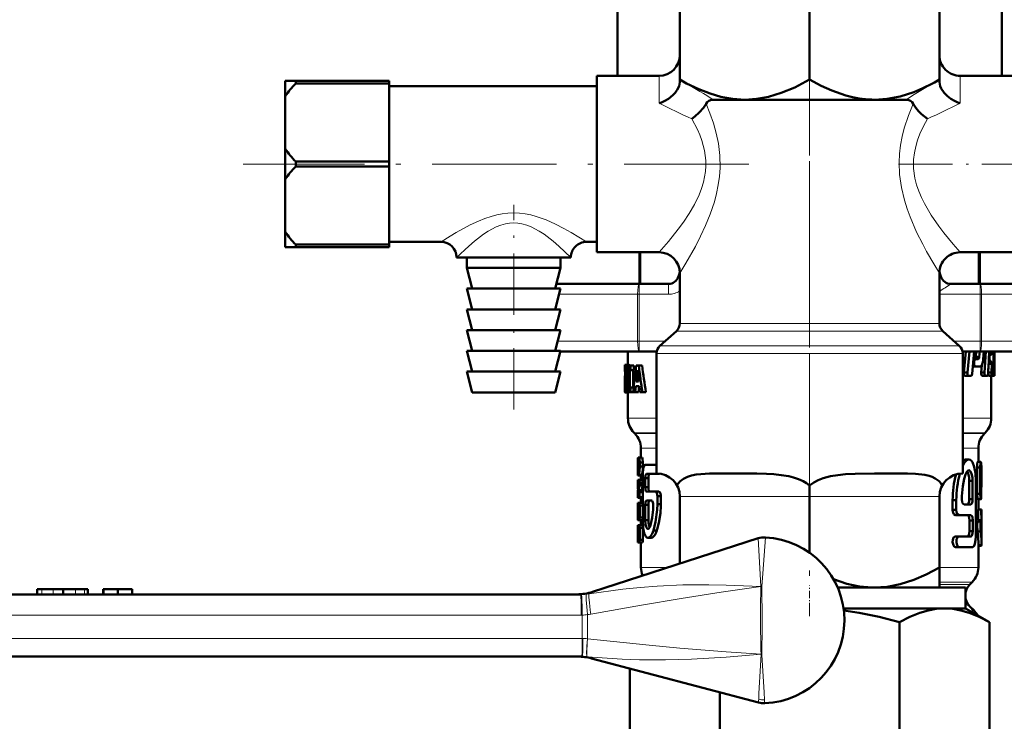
# Model space of a CAD drawing. Extents: x -1351 to 1763, y -1300 to 612.
# Tile 7 of 81: x -781 to -686, y -110 to -42. Entities that reach past the tile are written whole.
import ezdxf

# ---------------------------------------------------------------- set-up
doc = ezdxf.new("R2010")
doc.units = 0
doc.linetypes.add('DASHDOT', pattern=[18.5, 12, -3, 0.5, -3])

msp = doc.modelspace()

# ---------------------------------------------------------------- linework, layer by layer
at = {"color": 7, "linetype": 'DASHDOT', "lineweight": 18}
for p, q in [((-705.132, -86.205), (-705.132, 471.765)), ((-705.132, -43.141), (-705.132, -99.522)), ((-711.001, -55.973), (-759.69, -55.973))]:
    msp.add_line(p, q, dxfattribs=at)
at = {"color": 7, "lineweight": 50}
for p, q in [((-717.632, -39.707), (-717.632, -47.844)), ((-705.132, -39.707), (-705.132, -47.839)), ((-692.632, -39.707), (-692.632, -47.844)), ((-723.632, -47.473), (-723.632, -40.126)), ((-686.632, -47.473), (-686.632, -40.126)), ((-755.632, -47.973), (-755.632, -49.428)), ((-755.632, -47.973), (-754.632, -47.973)), ((-754.632, -47.973), (-754.632, -48.217)), ((-745.632, -47.973), (-754.632, -47.973)), ((-745.632, -48.217), (-754.632, -48.217)), ((-745.632, -47.973), (-745.632, -48.217)), ((-745.632, -55.729), (-745.632, -48.217)), ((-725.632, -47.473), (-725.632, -64.473)), ((-725.632, -47.473), (-719.632, -47.473)), ((-717.632, -47.844), (-717.632, -48.074)), ((-692.632, -47.844), (-692.632, -48.074)), ((-690.632, -47.473), (-684.632, -47.473)), ((-725.632, -48.473), (-745.632, -48.473)), ((-755.632, -54.518), (-755.632, -49.428)), ((-711.382, -49.773), (-714.392, -49.773)), ((-699.139, -49.773), (-711.382, -49.773)), ((-698.882, -49.773), (-699.139, -49.773)), ((-699.137, -49.77), (-698.882, -49.773)), ((-695.871, -49.773), (-698.882, -49.773)), ((-755.632, -54.518), (-755.632, -57.428)), ((-754.632, -55.729), (-754.632, -56.217)), ((-745.632, -55.729), (-754.632, -55.729)), ((-745.632, -55.729), (-745.632, -56.217)), ((-745.632, -56.217), (-754.632, -56.217)), ((-745.632, -63.729), (-745.632, -56.217)), ((-755.632, -62.518), (-755.632, -57.428)), ((-755.632, -62.518), (-755.632, -63.973)), ((-740.632, -63.473), (-745.632, -63.473)), ((-725.632, -63.473), (-726.632, -63.473)), ((-755.632, -63.973), (-754.632, -63.973)), ((-754.632, -63.729), (-754.632, -63.973)), ((-745.632, -63.729), (-754.632, -63.729)), ((-745.632, -63.973), (-754.632, -63.973)), ((-745.632, -63.729), (-745.632, -63.973)), ((-725.632, -64.473), (-719.632, -64.473)), ((-721.527, -67.523), (-721.527, -64.473)), ((-690.632, -64.473), (-684.632, -64.473)), ((-688.736, -67.523), (-688.736, -64.473)), ((-733.632, -64.973), (-739.132, -64.973)), ((-738.132, -64.973), (-738.132, -65.973)), ((-728.132, -64.973), (-733.632, -64.973)), ((-729.132, -64.973), (-729.132, -65.973)), ((-729.132, -65.973), (-738.132, -65.973)), ((-737.632, -67.973), (-738.132, -65.973)), ((-729.632, -67.973), (-729.132, -65.973)), ((-717.632, -71.324), (-717.632, -66.473)), ((-692.632, -71.324), (-692.632, -66.473)), ((-729.132, -67.973), (-738.132, -67.973)), ((-737.632, -69.973), (-738.132, -67.973)), ((-729.632, -69.973), (-729.132, -67.973)), ((-729.519, -67.523), (-721.565, -67.523)), ((-718.733, -67.523), (-721.565, -67.523)), ((-688.698, -67.523), (-691.53, -67.523)), ((-674.632, -67.523), (-688.698, -67.523)), ((-729.132, -69.973), (-738.132, -69.973)), ((-737.632, -71.973), (-738.132, -69.973)), ((-729.632, -71.973), (-729.132, -69.973)), ((-729.132, -71.973), (-738.132, -71.973)), ((-737.632, -73.973), (-738.132, -71.973)), ((-729.632, -73.973), (-729.132, -71.973)), ((-717.967, -72.072), (-719.546, -73.475)), ((-692.296, -72.072), (-690.717, -73.475)), ((-729.132, -73.973), (-738.132, -73.973)), ((-737.632, -75.973), (-738.132, -73.973)), ((-729.632, -75.973), (-729.132, -73.973)), ((-729.144, -74.023), (-721.565, -74.023)), ((-722.632, -74.023), (-722.632, -75.321)), ((-719.862, -74.023), (-721.565, -74.023)), ((-719.882, -85.773), (-719.882, -74.222)), ((-688.698, -74.023), (-690.402, -74.023)), ((-690.382, -85.773), (-690.382, -74.222)), ((-690.095, -74.023), (-690.275, -76.052)), ((-689.747, -74.023), (-689.923, -76.052)), ((-689.466, -76.174), (-689.284, -74.023)), ((-689.347, -74.775), (-689.176, -74.775)), ((-689.161, -74.708), (-689.229, -74.775)), ((-689.176, -74.775), (-688.9, -74.775)), ((-689.161, -74.708), (-688.833, -74.708)), ((-689.08, -74.023), (-689.122, -74.543)), ((-689.122, -74.543), (-688.795, -74.543)), ((-688.833, -74.708), (-688.9, -74.775)), ((-688.754, -74.023), (-688.795, -74.543)), ((-674.632, -74.023), (-688.698, -74.023)), ((-688.405, -74.773), (-688.352, -74.023)), ((-688.147, -74.023), (-688.281, -76.052)), ((-687.865, -74.667), (-687.809, -74.667)), ((-687.857, -74.527), (-687.802, -74.527)), ((-687.846, -74.314), (-687.744, -74.314)), ((-687.842, -74.247), (-687.565, -74.247)), ((-687.834, -74.082), (-687.548, -74.082)), ((-687.802, -74.527), (-687.809, -74.667)), ((-687.744, -74.314), (-687.596, -74.314)), ((-687.546, -74.023), (-687.548, -74.082)), ((-687.421, -74.884), (-687.429, -74.724)), ((-687.427, -74.603), (-687.411, -74.428)), ((-687.399, -74.137), (-687.396, -74.023)), ((-687.332, -74.023), (-687.332, -76.262)), ((-722.927, -75.346), (-722.931, -75.42)), ((-722.931, -75.42), (-722.931, -75.958)), ((-722.931, -75.42), (-722.884, -75.42)), ((-722.927, -75.346), (-722.864, -75.346)), ((-722.916, -75.321), (-722.836, -75.321)), ((-722.863, -75.852), (-722.87, -75.933)), ((-722.863, -75.852), (-722.789, -75.852)), ((-722.851, -75.799), (-722.812, -75.799)), ((-722.837, -75.321), (-722.535, -75.321)), ((-722.78, -75.88), (-722.8, -75.823)), ((-722.798, -75.346), (-722.496, -75.346)), ((-722.762, -75.42), (-722.762, -75.958)), ((-722.762, -75.42), (-722.602, -75.42)), ((-722.602, -75.369), (-722.389, -75.369)), ((-722.602, -75.815), (-722.602, -75.369)), ((-722.602, -75.815), (-722.561, -75.815)), ((-722.561, -77.5), (-722.561, -75.815)), ((-722.496, -75.346), (-722.481, -75.369)), ((-722.439, -75.815), (-722.439, -77.5)), ((-722.439, -75.815), (-722.389, -75.815)), ((-722.389, -75.369), (-722.079, -75.369)), ((-722.389, -75.369), (-722.389, -75.815)), ((-722.389, -75.815), (-722.079, -75.815)), ((-722.13, -75.815), (-722.13, -77.5)), ((-722.079, -75.369), (-722.079, -75.815)), ((-721.834, -75.369), (-721.593, -75.369)), ((-721.724, -75.829), (-721.719, -75.829)), ((-721.268, -75.369), (-721.593, -75.369)), ((-689.406, -75.464), (-689.187, -75.464)), ((-689.377, -75.13), (-689.286, -75.13)), ((-689.365, -74.99), (-689.274, -74.99)), ((-689.274, -74.99), (-689.286, -75.13)), ((-689.187, -75.464), (-688.697, -75.464)), ((-688.549, -75.345), (-688.598, -76.052)), ((-687.895, -75.233), (-687.928, -76.052)), ((-687.895, -75.216), (-687.895, -75.233)), ((-687.895, -75.233), (-687.591, -75.233)), ((-687.887, -75.07), (-687.596, -75.07)), ((-687.883, -75.003), (-687.751, -75.003)), ((-687.751, -75.003), (-687.624, -75.003)), ((-687.624, -75.003), (-687.596, -75.07)), ((-687.591, -75.233), (-687.624, -76.052)), ((-687.446, -76.174), (-687.421, -75.175)), ((-729.132, -75.973), (-738.132, -75.973)), ((-737.632, -77.973), (-738.132, -75.973)), ((-729.632, -77.973), (-729.132, -75.973)), ((-722.931, -76.738), (-722.932, -76.948)), ((-722.931, -75.958), (-722.91, -75.958)), ((-722.927, -76.573), (-722.931, -76.738)), ((-722.931, -76.738), (-722.888, -76.738)), ((-722.92, -76.435), (-722.928, -76.573)), ((-722.927, -76.573), (-722.902, -76.573)), ((-722.911, -76.344), (-722.92, -76.435)), ((-722.92, -76.435), (-722.907, -76.435)), ((-722.909, -76.32), (-722.911, -76.344)), ((-722.87, -75.933), (-722.873, -76.04)), ((-722.873, -76.04), (-722.87, -76.157)), ((-722.873, -76.04), (-722.572, -76.04)), ((-722.87, -75.933), (-722.767, -75.933)), ((-722.87, -76.157), (-722.862, -76.254)), ((-722.87, -76.157), (-722.569, -76.157)), ((-722.862, -76.254), (-722.848, -76.344)), ((-722.862, -76.254), (-722.561, -76.254)), ((-722.848, -76.344), (-722.828, -76.435)), ((-722.848, -76.344), (-722.561, -76.344)), ((-722.828, -76.435), (-722.797, -76.573)), ((-722.828, -76.435), (-722.561, -76.435)), ((-722.797, -76.573), (-722.561, -76.573)), ((-722.762, -75.958), (-722.78, -75.88)), ((-722.771, -76.738), (-722.561, -76.738)), ((-722.762, -75.958), (-722.561, -75.958)), ((-722.57, -75.958), (-722.572, -76.04)), ((-722.572, -76.04), (-722.569, -76.157)), ((-722.569, -76.157), (-722.561, -76.254)), ((-721.836, -76.929), (-721.74, -76.054)), ((-721.74, -76.054), (-721.705, -76.054)), ((-721.704, -76.061), (-721.605, -76.929)), ((-690.275, -76.052), (-689.923, -76.052)), ((-690.171, -76.387), (-689.821, -76.387)), ((-689.821, -76.387), (-689.567, -76.387)), ((-688.598, -76.052), (-688.281, -76.052)), ((-688.518, -76.387), (-688.202, -76.387)), ((-688.202, -76.387), (-688.017, -76.387)), ((-687.928, -76.052), (-687.623, -76.052)), ((-687.881, -76.387), (-687.577, -76.387)), ((-687.632, -76.387), (-687.632, -80.445)), ((-687.577, -76.387), (-687.478, -76.387)), ((-687.478, -76.387), (-687.355, -76.387)), ((-687.442, -76.052), (-687.371, -76.052)), ((-687.355, -76.387), (-687.333, -76.387)), ((-687.333, -76.387), (-687.332, -76.262)), ((-722.932, -76.948), (-722.932, -77.223)), ((-722.932, -76.948), (-722.852, -76.948)), ((-722.932, -77.223), (-722.931, -77.586)), ((-722.932, -77.223), (-722.822, -77.223)), ((-722.931, -77.586), (-722.929, -77.824)), ((-722.931, -77.586), (-722.91, -77.586)), ((-722.91, -77.85), (-722.91, -77.274)), ((-722.91, -77.274), (-722.822, -77.274)), ((-722.891, -77.47), (-722.835, -77.47)), ((-722.855, -76.933), (-722.874, -76.837)), ((-722.838, -77.03), (-722.855, -76.933)), ((-722.826, -77.14), (-722.839, -77.03)), ((-722.833, -77.461), (-722.824, -77.379)), ((-722.825, -77.379), (-722.822, -77.275)), ((-722.758, -77.586), (-722.602, -77.586)), ((-722.753, -76.948), (-722.561, -76.948)), ((-722.747, -77.223), (-722.561, -77.223)), ((-722.602, -77.5), (-722.561, -77.5)), ((-722.602, -77.947), (-722.602, -77.5)), ((-722.439, -77.5), (-722.389, -77.5)), ((-722.389, -77.5), (-722.079, -77.5)), ((-722.389, -77.5), (-722.389, -77.947)), ((-722.079, -77.5), (-722.079, -77.511)), ((-721.877, -77.375), (-721.935, -77.947)), ((-721.877, -77.375), (-721.555, -77.375)), ((-721.836, -76.929), (-721.605, -76.929)), ((-721.557, -77.375), (-721.617, -77.947)), ((-721.487, -77.947), (-721.555, -77.375)), ((-729.632, -77.973), (-737.632, -77.973)), ((-722.929, -77.824), (-722.911, -77.824)), ((-722.921, -77.955), (-722.904, -77.994)), ((-722.921, -77.955), (-722.893, -77.955)), ((-722.904, -77.994), (-722.632, -77.994)), ((-722.861, -77.994), (-722.56, -77.994)), ((-722.824, -77.955), (-722.522, -77.955)), ((-722.786, -77.824), (-722.602, -77.824)), ((-722.632, -77.994), (-722.632, -80.445)), ((-722.602, -77.947), (-722.389, -77.947)), ((-722.517, -77.947), (-722.52, -77.955)), ((-722.389, -77.947), (-722.125, -77.947)), ((-722.125, -77.947), (-721.935, -77.947)), ((-721.617, -77.947), (-721.935, -77.947)), ((-721.487, -77.947), (-721.237, -77.947)), ((-720.905, -77.947), (-721.237, -77.947)), ((-721.967, -81.937), (-722.046, -81.859)), ((-688.296, -81.937), (-688.217, -81.859)), ((-721.382, -83.352), (-721.382, -84.237)), ((-688.882, -83.352), (-688.882, -84.658)), ((-721.674, -84.298), (-721.68, -84.543)), ((-721.659, -84.237), (-721.561, -84.237)), ((-721.561, -84.237), (-721.259, -84.237)), ((-721.68, -84.543), (-721.68, -85.474)), ((-721.677, -85.119), (-721.677, -84.727)), ((-721.658, -85.021), (-721.562, -85.021)), ((-721.644, -84.727), (-721.588, -84.727)), ((-721.5, -84.727), (-721.5, -85.119)), ((-721.5, -84.727), (-721.197, -84.727)), ((-721.5, -85.119), (-721.197, -85.119)), ((-721.197, -84.727), (-721.197, -85.119)), ((-720.978, -84.961), (-719.992, -84.961)), ((-719.992, -84.961), (-719.882, -84.961)), ((-719.992, -84.961), (-719.882, -85.037)), ((-690.112, -84.449), (-689.788, -84.449)), ((-688.995, -85.203), (-688.995, -87.733)), ((-688.995, -85.203), (-688.693, -85.203)), ((-688.942, -84.658), (-688.641, -84.658)), ((-688.693, -85.203), (-688.693, -87.733)), ((-721.665, -85.963), (-721.382, -85.963)), ((-721.641, -85.903), (-721.592, -85.903)), ((-721.627, -85.413), (-721.61, -85.413)), ((-721.592, -85.903), (-721.291, -85.903)), ((-721.382, -85.903), (-721.382, -86.392)), ((-721.205, -90.262), (-721.205, -85.816)), ((-720.978, -86.244), (-720.978, -87.099)), ((-720.978, -86.244), (-720.664, -86.244)), ((-720.847, -85.816), (-719.992, -85.816)), ((-720.664, -86.244), (-720.664, -87.099)), ((-719.992, -85.816), (-719.657, -85.816)), ((-719.872, -85.773), (-719.882, -85.773)), ((-712.031, -85.773), (-712.972, -85.773)), ((-698.06, -85.773), (-698.232, -85.773)), ((-697.291, -85.773), (-698.06, -85.773)), ((-690.382, -85.773), (-690.392, -85.773)), ((-688.605, -87.733), (-688.605, -86.112)), ((-688.582, -85.404), (-688.582, -86.633)), ((-721.68, -86.698), (-721.68, -86.809)), ((-721.68, -86.809), (-721.677, -87.015)), ((-721.677, -87.015), (-721.625, -87.015)), ((-721.669, -86.392), (-721.532, -86.392)), ((-721.669, -86.882), (-721.632, -86.882)), ((-721.629, -87.063), (-721.633, -86.882)), ((-721.532, -86.392), (-721.229, -86.392)), ((-721.515, -86.954), (-721.212, -86.954)), ((-721.5, -86.637), (-721.5, -86.748)), ((-721.5, -86.637), (-721.197, -86.637)), ((-721.5, -86.748), (-721.197, -86.748)), ((-721.229, -86.392), (-721.206, -86.471)), ((-721.206, -86.914), (-721.212, -86.954)), ((-720.978, -87.099), (-720.664, -87.099)), ((-705.132, -86.94), (-705.132, -88.013)), ((-689.757, -86.501), (-689.44, -86.501)), ((-689.757, -88.246), (-689.757, -86.501)), ((-689.44, -88.246), (-689.44, -86.501)), ((-689.132, -91.837), (-689.132, -86.501)), ((-721.677, -87.813), (-721.677, -87.808)), ((-721.669, -88.058), (-721.677, -87.813)), ((-721.674, -88.119), (-721.374, -88.119)), ((-721.669, -88.058), (-721.532, -88.058)), ((-721.593, -87.387), (-721.292, -87.387)), ((-721.588, -87.568), (-721.532, -87.568)), ((-721.532, -87.568), (-721.229, -87.568)), ((-721.532, -88.058), (-721.229, -88.058)), ((-721.382, -88.058), (-721.382, -88.609)), ((-721.229, -87.568), (-721.206, -87.647)), ((-721.206, -87.979), (-721.229, -88.058)), ((-720.847, -87.526), (-719.992, -87.526)), ((-719.992, -87.526), (-719.657, -87.526)), ((-719.797, -87.954), (-719.797, -88.723)), ((-719.797, -87.954), (-719.457, -87.954)), ((-719.461, -87.87), (-719.457, -87.954)), ((-719.457, -87.954), (-719.457, -88.723)), ((-717.632, -94.463), (-717.632, -88.013)), ((-705.132, -93.413), (-705.132, -88.013)), ((-692.632, -94.839), (-692.632, -88.013)), ((-688.995, -87.733), (-688.693, -87.733)), ((-721.677, -88.854), (-721.669, -88.609)), ((-721.677, -90.029), (-721.677, -88.854)), ((-721.669, -88.609), (-721.638, -88.609)), ((-721.653, -89.099), (-721.65, -89.099)), ((-721.638, -88.609), (-721.337, -88.609)), ((-721.382, -88.609), (-721.608, -88.609)), ((-721.597, -89.099), (-721.597, -89.686)), ((-721.597, -89.099), (-721.562, -89.099)), ((-721.561, -89.686), (-721.561, -88.854)), ((-721.229, -88.609), (-721.532, -88.609)), ((-721.5, -88.854), (-721.5, -90.029)), ((-721.5, -88.854), (-721.197, -88.854)), ((-720.969, -90.262), (-720.969, -88.809)), ((-720.969, -88.809), (-720.655, -88.809)), ((-720.84, -88.381), (-720.358, -88.381)), ((-720.655, -90.262), (-720.655, -88.809)), ((-719.797, -88.723), (-719.457, -88.723)), ((-719.457, -88.723), (-719.459, -88.896)), ((-691.359, -88.348), (-691.359, -89.272)), ((-691.359, -88.348), (-691.006, -88.348)), ((-691.006, -88.348), (-691.006, -89.272)), ((-690.251, -88.759), (-689.61, -88.759)), ((-689.757, -88.246), (-689.44, -88.246)), ((-688.942, -88.265), (-688.64, -88.265)), ((-688.882, -88.265), (-688.882, -89.248)), ((-721.677, -89.252), (-721.677, -89.264)), ((-721.659, -89.196), (-721.659, -90.029)), ((-721.659, -89.196), (-721.64, -89.196)), ((-721.659, -90.029), (-721.638, -90.029)), ((-721.638, -90.029), (-721.638, -89.294)), ((-721.597, -89.686), (-721.587, -89.784)), ((-721.597, -89.686), (-721.561, -89.686)), ((-721.588, -89.784), (-721.572, -89.784)), ((-721.572, -89.784), (-721.561, -89.686)), ((-721.5, -90.029), (-721.197, -90.029)), ((-691.359, -89.272), (-691.006, -89.272)), ((-691.089, -89.785), (-690.743, -89.785)), ((-690.743, -89.785), (-689.601, -89.785)), ((-688.884, -89.248), (-688.584, -89.248)), ((-688.584, -89.248), (-688.582, -89.248)), ((-688.582, -89.248), (-688.582, -90.275)), ((-721.674, -90.764), (-721.68, -91.009)), ((-721.68, -91.009), (-721.68, -92.185)), ((-721.677, -91.009), (-721.669, -90.764)), ((-721.677, -92.185), (-721.677, -91.009)), ((-721.369, -90.274), (-721.67, -90.274)), ((-721.669, -90.764), (-721.532, -90.764)), ((-721.649, -90.274), (-721.619, -90.274)), ((-721.619, -90.274), (-721.532, -90.274)), ((-721.532, -90.274), (-721.229, -90.274)), ((-721.532, -90.764), (-721.229, -90.764)), ((-721.5, -91.009), (-721.5, -92.185)), ((-721.5, -91.009), (-721.197, -91.009)), ((-721.382, -90.274), (-721.382, -90.764)), ((-721.206, -90.195), (-721.229, -90.274)), ((-721.197, -91.009), (-721.197, -92.185)), ((-720.969, -90.262), (-720.655, -90.262)), ((-689.745, -90.298), (-689.745, -91.324)), ((-689.745, -90.298), (-689.429, -90.298)), ((-689.429, -90.298), (-689.429, -91.324)), ((-688.941, -90.409), (-688.64, -90.409)), ((-688.884, -90.275), (-688.584, -90.275)), ((-688.882, -90.275), (-688.882, -90.409)), ((-688.62, -90.481), (-688.585, -90.481)), ((-688.582, -90.275), (-688.585, -90.481)), ((-688.585, -90.481), (-688.585, -90.953)), ((-688.582, -90.275), (-688.584, -90.275)), ((-721.659, -91.695), (-721.659, -91.499)), ((-721.659, -91.499), (-721.561, -91.499)), ((-721.659, -91.695), (-721.561, -91.695)), ((-721.644, -91.254), (-721.588, -91.254)), ((-721.644, -91.94), (-721.588, -91.94)), ((-721.561, -91.499), (-721.561, -91.695)), ((-720.385, -91.972), (-720.704, -91.972)), ((-720.178, -91.288), (-719.847, -91.288)), ((-719.804, -91.148), (-719.847, -91.288)), ((-691.089, -91.837), (-690.743, -91.837)), ((-690.743, -91.837), (-689.601, -91.837)), ((-689.745, -91.324), (-689.429, -91.324)), ((-688.964, -91.371), (-688.663, -91.371)), ((-688.582, -91.145), (-688.582, -92.337)), ((-710.104, -92.027), (-726.031, -97.18)), ((-721.68, -92.185), (-721.674, -92.429)), ((-721.669, -92.429), (-721.677, -92.185)), ((-721.669, -92.429), (-721.532, -92.429)), ((-721.532, -92.429), (-721.229, -92.429)), ((-721.5, -92.185), (-721.197, -92.185)), ((-721.382, -92.429), (-721.382, -94.823)), ((-691.089, -92.863), (-690.743, -92.863)), ((-690.743, -92.863), (-689.429, -92.863)), ((-688.882, -92.337), (-688.882, -94.823)), ((-688.882, -92.683), (-688.592, -92.683)), ((-688.882, -92.753), (-688.603, -92.753)), ((-692.632, -94.839), (-692.632, -96.773)), ((-689.692, -96.463), (-689.467, -96.238)), ((-782.533, -97.423), (-727.193, -97.423)), ((-779.533, -96.923), (-779.069, -96.923)), ((-779.533, -96.923), (-779.533, -97.423)), ((-779.069, -96.923), (-778.004, -96.923)), ((-778.004, -96.923), (-777.033, -96.923)), ((-777.033, -96.923), (-776.544, -96.923)), ((-777.033, -96.923), (-777.033, -97.423)), ((-776.544, -96.923), (-775.831, -96.923)), ((-775.831, -96.923), (-774.974, -96.923)), ((-774.974, -96.923), (-774.65, -96.923)), ((-774.65, -96.923), (-774.65, -97.423)), ((-774.65, -96.923), (-774.65, -97.423)), ((-773.173, -96.923), (-773.146, -96.923)), ((-773.173, -96.923), (-773.173, -97.423)), ((-773.146, -96.923), (-771.767, -96.923)), ((-773.146, -96.923), (-773.146, -97.423)), ((-771.767, -96.923), (-770.388, -96.923)), ((-771.767, -96.923), (-771.767, -97.423)), ((-770.388, -96.923), (-770.388, -97.423)), ((-690.132, -96.773), (-702.428, -96.773)), ((-699.139, -96.773), (-702.428, -96.773)), ((-698.882, -96.773), (-699.139, -96.773)), ((-699.137, -96.77), (-698.882, -96.773)), ((-690.132, -96.773), (-690.132, -98.773)), ((-689.692, -98.584), (-689.322, -98.955)), ((-692.141, -98.773), (-701.865, -98.773)), ((-690.132, -98.773), (-692.141, -98.773)), ((-690.132, -98.773), (-687.811, -100.113)), ((-696.471, -100.113), (-696.471, -111.533)), ((-687.811, -111.533), (-687.811, -100.113)), ((-727.079, -103.423), (-782.533, -103.423)), ((-727.008, -103.423), (-727.079, -103.423)), ((-710.052, -107.852), (-726.153, -103.59)), ((-722.452, -104.569), (-722.452, -111.533)), ((-713.792, -106.862), (-713.792, -111.533))]:
    msp.add_line(p, q, dxfattribs=at)
at = {"color": 7, "lineweight": 18}
for p, q in [((-719.632, -47.473), (-719.632, -50.11)), ((-690.632, -50.11), (-690.632, -47.473)), ((-721.375, -64.473), (-721.375, -67.523)), ((-688.888, -67.523), (-688.888, -64.473)), ((-717.779, -66.821), (-717.632, -66.867)), ((-692.485, -66.821), (-692.632, -67.248)), ((-721.565, -67.523), (-721.565, -68.523)), ((-718.733, -67.523), (-718.733, -68.523)), ((-688.698, -67.523), (-688.698, -68.523)), ((-729.269, -68.523), (-721.697, -68.523)), ((-721.697, -68.523), (-721.565, -68.523)), ((-721.697, -68.523), (-721.697, -73.023)), ((-718.733, -68.523), (-721.565, -68.523)), ((-721.565, -68.523), (-721.565, -73.023)), ((-688.698, -68.523), (-692.632, -68.523)), ((-688.698, -68.523), (-688.566, -68.523)), ((-688.698, -68.523), (-688.698, -73.023)), ((-674.499, -68.523), (-688.566, -68.523)), ((-688.566, -68.523), (-688.566, -73.023)), ((-698.978, -72.072), (-717.967, -72.072)), ((-699.139, -71.324), (-717.632, -71.324)), ((-692.632, -71.324), (-699.139, -71.324)), ((-692.296, -72.072), (-698.978, -72.072)), ((-729.394, -73.023), (-721.697, -73.023)), ((-721.697, -73.023), (-721.565, -73.023)), ((-721.565, -74.023), (-721.565, -73.023)), ((-719.038, -73.023), (-721.565, -73.023)), ((-719.546, -73.475), (-698.221, -73.475)), ((-690.717, -73.475), (-698.221, -73.475)), ((-688.698, -73.023), (-691.225, -73.023)), ((-688.698, -73.023), (-688.566, -73.023)), ((-688.698, -74.023), (-688.698, -73.023)), ((-674.499, -73.023), (-688.566, -73.023)), ((-719.882, -74.222), (-698.06, -74.222)), ((-690.382, -74.222), (-698.06, -74.222)), ((-722.632, -80.445), (-719.882, -80.445)), ((-690.382, -80.445), (-687.632, -80.445)), ((-722.046, -81.859), (-719.882, -81.859)), ((-721.967, -81.937), (-719.882, -81.937)), ((-690.382, -81.859), (-688.217, -81.859)), ((-690.382, -81.937), (-688.296, -81.937)), ((-721.382, -83.352), (-719.881, -83.352)), ((-690.382, -83.352), (-688.882, -83.352)), ((-717.632, -88.013), (-705.132, -88.013)), ((-705.132, -88.013), (-692.632, -88.013)), ((-709.834, -96.666), (-710.104, -92.027)), ((-718.746, -94.823), (-721.382, -94.823)), ((-692.632, -94.823), (-688.882, -94.823)), ((-709.834, -96.666), (-709.834, -96.675)), ((-709.834, -96.666), (-709.736, -96.671)), ((-709.736, -96.672), (-709.834, -96.675)), ((-709.736, -96.671), (-709.721, -96.672)), ((-709.721, -96.672), (-709.736, -96.672)), ((-709.721, -96.672), (-709.69, -99.923)), ((-689.467, -96.238), (-692.632, -96.238)), ((-692.632, -96.463), (-689.692, -96.463)), ((-779.069, -96.923), (-779.069, -97.423)), ((-778.004, -96.923), (-778.004, -97.423)), ((-775.831, -96.923), (-775.831, -97.423)), ((-774.974, -96.923), (-774.974, -97.423)), ((-774.65, -96.923), (-774.65, -97.423)), ((-727.193, -97.423), (-727.121, -97.423)), ((-689.73, -98.584), (-689.692, -98.584)), ((-727.132, -99.423), (-782.472, -99.423)), ((-727.032, -99.422), (-727.132, -99.422)), ((-709.69, -99.923), (-709.692, -100.539)), ((-709.692, -100.539), (-709.751, -103.175)), ((-782.479, -101.673), (-727.026, -101.673)), ((-727.026, -101.673), (-726.973, -101.674)), ((-726.539, -101.703), (-726.521, -101.705)), ((-709.808, -103.177), (-709.808, -103.181)), ((-709.808, -103.177), (-709.751, -103.178)), ((-709.751, -103.178), (-709.808, -103.181)), ((-709.75, -103.175), (-709.75, -103.178)), ((-726.571, -103.441), (-726.557, -103.443)), ((-726.557, -103.443), (-726.571, -103.441)), ((-710.036, -107.533), (-710.036, -107.53))]:
    msp.add_line(p, q, dxfattribs=at)
at = {"color": 7, "linetype": 'DASHDOT', "lineweight": 18, "ltscale": 0.435004}
msp.add_line((-696.582, -55.973), (-679.182, -55.973), dxfattribs=at)
at = {"color": 7, "linetype": 'DASHDOT', "lineweight": 18, "ltscale": 0.493178}
msp.add_line((-733.632, -79.617), (-733.632, -59.89), dxfattribs=at)
at = {"color": 7, "linetype": 'DASHDOT', "lineweight": 18, "ltscale": 0.06}
msp.add_line((-705.132, -98.973), (-705.132, -96.573), dxfattribs=at)
at = {"color": 7, "lineweight": 50}
for points in [[(-717.632, -48.074), (-717.701, -48.464), (-717.875, -48.823), (-718.079, -49.102), (-718.299, -49.332), (-718.738, -49.679), (-719.071, -49.875), (-719.411, -50.03), (-719.632, -50.11)], [(-716.981, -48.2), (-715.81, -48.768), (-714.716, -49.194), (-713.679, -49.495), (-712.518, -49.704), (-711.382, -49.773)], [(-711.382, -49.773), (-710.245, -49.704), (-709.084, -49.495), (-707.861, -49.129), (-706.557, -48.588), (-705.132, -47.839)], [(-699.137, -49.77), (-699.752, -49.733), (-700.373, -49.655), (-701.005, -49.535), (-701.652, -49.37), (-703.002, -48.898), (-704.029, -48.432), (-705.132, -47.839)], [(-698.882, -49.773), (-697.664, -49.694), (-696.416, -49.453), (-695.105, -49.034), (-694.22, -48.663), (-693.282, -48.2)], [(-692.632, -48.074), (-692.562, -48.464), (-692.455, -48.708), (-692.179, -49.108), (-691.856, -49.429), (-691.521, -49.681), (-691.186, -49.878), (-690.846, -50.033), (-690.632, -50.11)], [(-716.483, -51.625), (-716.191, -51.407), (-715.759, -51.015), (-715.352, -50.545), (-715.101, -50.164)], [(-714.392, -49.773), (-714.594, -49.792), (-714.84, -49.886), (-714.999, -50.019), (-715.101, -50.164)], [(-695.871, -49.773), (-695.669, -49.792), (-695.423, -49.886), (-695.265, -50.019), (-695.162, -50.164)], [(-693.78, -51.625), (-694.36, -51.156), (-694.642, -50.869), (-694.911, -50.545), (-695.162, -50.164)], [(-689.176, -74.775), (-689.241, -74.841), (-689.274, -74.99)], [(-687.809, -74.667), (-687.79, -74.935), (-687.773, -74.982), (-687.751, -75.003)], [(-687.744, -74.314), (-687.781, -74.373), (-687.802, -74.527)], [(-687.565, -74.247), (-687.577, -74.289), (-687.584, -74.304), (-687.597, -74.314)], [(-722.872, -75.366), (-722.856, -75.334), (-722.836, -75.321)], [(-689.286, -75.13), (-689.278, -75.307), (-689.257, -75.387), (-689.229, -75.439), (-689.187, -75.464)], [(-690.275, -76.052), (-690.268, -76.225), (-690.232, -76.338), (-690.211, -76.367), (-690.171, -76.387)], [(-689.923, -76.052), (-689.916, -76.226), (-689.881, -76.338), (-689.86, -76.367), (-689.821, -76.387)], [(-689.567, -76.387), (-689.499, -76.319), (-689.466, -76.174)], [(-688.598, -76.052), (-688.596, -76.194), (-688.559, -76.348), (-688.544, -76.372), (-688.518, -76.387)], [(-688.281, -76.052), (-688.279, -76.194), (-688.243, -76.347), (-688.228, -76.371), (-688.202, -76.387)], [(-688.017, -76.387), (-687.972, -76.327), (-687.948, -76.174)], [(-687.928, -76.052), (-687.911, -76.327), (-687.881, -76.387)], [(-687.623, -76.052), (-687.624, -76.15), (-687.6, -76.35), (-687.588, -76.379), (-687.577, -76.387)], [(-687.478, -76.387), (-687.447, -76.213), (-687.445, -76.174)], [(-687.371, -76.052), (-687.363, -76.352), (-687.359, -76.377), (-687.355, -76.387)], [(-722.891, -77.47), (-722.879, -77.516), (-722.863, -77.536)], [(-721.677, -84.727), (-721.671, -84.328), (-721.658, -84.237)], [(-721.561, -84.237), (-721.523, -84.356), (-721.5, -84.727)], [(-721.259, -84.237), (-721.221, -84.348), (-721.197, -84.727)], [(-721.641, -85.903), (-721.654, -85.875), (-721.669, -85.702), (-721.677, -85.119)], [(-721.658, -85.021), (-721.652, -84.76), (-721.647, -84.732), (-721.645, -84.728), (-721.644, -84.727)], [(-721.627, -85.413), (-721.63, -85.411), (-721.634, -85.403), (-721.646, -85.338), (-721.658, -85.021)], [(-721.562, -85.021), (-721.59, -85.36), (-721.61, -85.413)], [(-721.5, -85.119), (-721.519, -85.573), (-721.568, -85.866), (-721.592, -85.903)], [(-721.588, -84.727), (-721.583, -84.732), (-721.576, -84.755), (-721.566, -84.841), (-721.562, -85.021)], [(-721.197, -85.119), (-721.208, -85.468), (-721.253, -85.82), (-721.268, -85.873), (-721.291, -85.903)], [(-721.205, -85.816), (-721.165, -85.311), (-721.08, -85.042), (-721.041, -84.99), (-720.978, -84.961)], [(-689.788, -84.449), (-689.914, -84.475), (-690.088, -84.586), (-690.211, -84.72), (-690.382, -85.015)], [(-689.132, -86.501), (-689.169, -85.742), (-689.273, -85.143), (-689.451, -84.686), (-689.547, -84.562), (-689.662, -84.478), (-689.788, -84.449)], [(-688.942, -84.658), (-688.943, -84.658), (-688.947, -84.662), (-688.951, -84.668), (-688.958, -84.689), (-688.984, -84.891), (-688.995, -85.203)], [(-688.641, -84.658), (-688.643, -84.659), (-688.645, -84.66), (-688.648, -84.666), (-688.654, -84.679), (-688.664, -84.725), (-688.693, -85.203)], [(-688.62, -84.729), (-688.629, -84.679), (-688.634, -84.664), (-688.637, -84.66), (-688.638, -84.659), (-688.641, -84.658)], [(-721.68, -85.474), (-721.675, -85.874), (-721.665, -85.963)], [(-720.847, -85.816), (-720.939, -85.938), (-720.978, -86.244)], [(-720.53, -85.816), (-720.616, -85.912), (-720.649, -86.043), (-720.664, -86.244)], [(-719.882, -85.74), (-719.931, -85.794), (-719.992, -85.816)], [(-717.632, -86.565), (-717.292, -86.289), (-716.91, -86.098), (-716.497, -85.969), (-716.059, -85.884), (-715.6, -85.831), (-714.766, -85.787), (-712.972, -85.773)], [(-712.031, -85.773), (-710.227, -85.783), (-709.3, -85.81), (-708.584, -85.854), (-707.866, -85.929), (-707.148, -86.049), (-706.671, -86.165), (-706.203, -86.318), (-705.752, -86.517), (-705.428, -86.708), (-705.132, -86.94)], [(-705.132, -86.94), (-704.737, -86.645), (-704.3, -86.416), (-703.839, -86.24), (-703.127, -86.052), (-702.405, -85.93), (-701.68, -85.854), (-700.734, -85.8), (-698.882, -85.774), (-698.232, -85.773)], [(-697.291, -85.773), (-695.695, -85.782), (-694.946, -85.811), (-694.042, -85.911), (-693.62, -86.008), (-693.321, -86.111), (-693.039, -86.249), (-692.664, -86.532), (-692.5, -86.719), (-692.358, -86.94)], [(-690.12, -85.886), (-690.239, -86.307), (-690.378, -86.998), (-690.473, -87.972), (-690.481, -88.231)], [(-689.794, -85.476), (-689.869, -85.494), (-689.94, -85.548), (-690.007, -85.633), (-690.12, -85.886)], [(-689.757, -86.501), (-689.776, -86.157), (-689.858, -85.772), (-689.96, -85.569)], [(-689.44, -86.501), (-689.456, -86.186), (-689.539, -85.774), (-689.662, -85.542), (-689.74, -85.486), (-689.794, -85.476)], [(-721.669, -86.882), (-721.676, -86.5), (-721.669, -86.392)], [(-721.532, -86.392), (-721.509, -86.465), (-721.499, -86.637)], [(-720.978, -87.099), (-720.953, -87.353), (-720.913, -87.469), (-720.847, -87.526)], [(-720.664, -87.099), (-720.64, -87.349), (-720.6, -87.465), (-720.535, -87.525)], [(-721.675, -87.63), (-721.678, -87.681), (-721.674, -88.119)], [(-721.593, -87.387), (-721.597, -87.518), (-721.593, -87.554), (-721.588, -87.568)], [(-721.532, -87.568), (-721.507, -87.661), (-721.504, -87.941), (-721.514, -88.016), (-721.532, -88.058)], [(-721.292, -87.387), (-721.295, -87.518), (-721.292, -87.554), (-721.286, -87.568)], [(-719.992, -87.526), (-719.856, -87.649), (-719.807, -87.817), (-719.797, -87.954)], [(-719.657, -87.526), (-719.555, -87.588), (-719.481, -87.754), (-719.461, -87.87)], [(-688.995, -87.733), (-688.969, -88.175), (-688.955, -88.242), (-688.949, -88.258), (-688.946, -88.262), (-688.943, -88.265), (-688.942, -88.265)], [(-688.693, -87.733), (-688.676, -88.109), (-688.657, -88.23), (-688.647, -88.259), (-688.644, -88.263), (-688.643, -88.264), (-688.64, -88.265)], [(-688.64, -88.265), (-688.639, -88.265), (-688.637, -88.264), (-688.635, -88.262), (-688.632, -88.254), (-688.618, -88.171), (-688.605, -87.733)], [(-721.638, -89.294), (-721.643, -89.135), (-721.647, -89.108), (-721.651, -89.099)], [(-721.638, -88.609), (-721.612, -88.735), (-721.596, -89.099)], [(-721.561, -88.854), (-721.553, -88.678), (-721.541, -88.621), (-721.537, -88.613), (-721.535, -88.61), (-721.533, -88.609), (-721.532, -88.609)], [(-721.532, -88.609), (-721.53, -88.609), (-721.529, -88.61), (-721.527, -88.613), (-721.523, -88.619), (-721.516, -88.641), (-721.5, -88.854)], [(-721.229, -88.609), (-721.228, -88.609), (-721.226, -88.61), (-721.223, -88.613), (-721.219, -88.623), (-721.206, -88.688)], [(-720.969, -88.809), (-720.945, -88.557), (-720.906, -88.439), (-720.84, -88.381)], [(-720.655, -88.809), (-720.641, -88.614), (-720.607, -88.476), (-720.582, -88.425), (-720.56, -88.398), (-720.524, -88.381)], [(-720.187, -88.821), (-720.202, -89.24), (-720.296, -90.055), (-720.456, -90.775)], [(-720.358, -88.381), (-720.299, -88.409), (-720.258, -88.465), (-720.195, -88.682), (-720.187, -88.821)], [(-719.797, -88.723), (-719.814, -89.287), (-719.963, -90.444), (-720.178, -91.288)], [(-719.459, -88.896), (-719.502, -89.614), (-719.644, -90.529), (-719.804, -91.148)], [(-690.481, -88.231), (-690.429, -88.569), (-690.354, -88.703), (-690.251, -88.759)], [(-689.93, -88.759), (-689.819, -88.642), (-689.776, -88.484), (-689.757, -88.246)], [(-689.61, -88.759), (-689.514, -88.673), (-689.459, -88.481), (-689.44, -88.246)], [(-721.67, -90.274), (-721.67, -90.273), (-721.671, -90.272), (-721.673, -90.255), (-721.677, -90.029)], [(-721.659, -90.029), (-721.665, -90.249), (-721.668, -90.271), (-721.669, -90.273), (-721.67, -90.274)], [(-721.619, -90.274), (-721.633, -90.202), (-721.638, -90.029)], [(-721.5, -90.029), (-721.51, -90.201), (-721.518, -90.247), (-721.533, -90.274)], [(-691.359, -89.272), (-691.306, -89.573), (-691.242, -89.692), (-691.089, -89.785)], [(-691.006, -89.272), (-690.976, -89.506), (-690.894, -89.69), (-690.743, -89.785)], [(-689.921, -89.785), (-689.808, -89.899), (-689.765, -90.057), (-689.745, -90.298)], [(-689.601, -89.785), (-689.512, -89.855), (-689.461, -89.994), (-689.429, -90.298)], [(-688.884, -89.248), (-688.896, -89.452), (-688.892, -90.174), (-688.884, -90.275)], [(-688.584, -89.248), (-688.596, -89.452), (-688.592, -90.174), (-688.584, -90.275)], [(-721.532, -90.764), (-721.509, -90.837), (-721.499, -91.009)], [(-721.229, -90.764), (-721.206, -90.837), (-721.197, -91.009)], [(-720.704, -91.972), (-720.807, -91.945), (-720.901, -91.863), (-720.983, -91.733), (-721.059, -91.537), (-721.16, -91.037), (-721.205, -90.262)], [(-720.701, -91.117), (-720.756, -91.101), (-720.79, -91.073), (-720.851, -90.98), (-720.934, -90.697), (-720.969, -90.262)], [(-720.456, -90.775), (-720.518, -90.943), (-720.619, -91.084), (-720.675, -91.114), (-720.701, -91.117)], [(-720.536, -90.978), (-720.586, -90.844), (-720.643, -90.519), (-720.655, -90.262)], [(-688.941, -90.409), (-688.943, -90.409), (-688.944, -90.41), (-688.947, -90.414), (-688.951, -90.423), (-688.959, -90.452), (-688.987, -90.726), (-688.964, -91.371)], [(-688.64, -90.409), (-688.641, -90.409), (-688.643, -90.41), (-688.645, -90.413), (-688.649, -90.421), (-688.667, -90.507), (-688.685, -91.129), (-688.663, -91.371)], [(-688.62, -90.477), (-688.629, -90.429), (-688.633, -90.415), (-688.636, -90.411), (-688.638, -90.41), (-688.64, -90.409)], [(-721.659, -91.499), (-721.655, -91.327), (-721.649, -91.266), (-721.644, -91.254)], [(-721.644, -91.94), (-721.647, -91.935), (-721.651, -91.913), (-721.659, -91.695)], [(-721.588, -91.254), (-721.583, -91.258), (-721.576, -91.281), (-721.561, -91.499)], [(-721.561, -91.695), (-721.572, -91.892), (-721.58, -91.927), (-721.588, -91.94)], [(-720.178, -91.288), (-720.305, -91.603), (-720.493, -91.87), (-720.554, -91.92), (-720.704, -91.972)], [(-719.847, -91.288), (-719.94, -91.526), (-720.043, -91.715), (-720.16, -91.861), (-720.272, -91.944), (-720.385, -91.972)], [(-691.089, -91.837), (-691.189, -91.874), (-691.265, -91.963), (-691.34, -92.165), (-691.358, -92.394), (-691.287, -92.695), (-691.212, -92.805), (-691.089, -92.863)], [(-690.743, -91.837), (-690.862, -91.894), (-690.979, -92.127), (-691.001, -92.445), (-690.935, -92.697), (-690.861, -92.806), (-690.743, -92.863)], [(-689.745, -91.324), (-689.764, -91.556), (-689.807, -91.719), (-689.916, -91.836)], [(-689.429, -91.324), (-689.447, -91.559), (-689.5, -91.742), (-689.543, -91.808), (-689.601, -91.837)], [(-689.429, -92.863), (-689.284, -92.748), (-689.208, -92.545), (-689.15, -92.203), (-689.132, -91.837)], [(-721.5, -92.185), (-721.51, -92.356), (-721.518, -92.402), (-721.533, -92.429)], [(-721.197, -92.185), (-721.206, -92.356), (-721.215, -92.403), (-721.229, -92.429)], [(-698.882, -96.773), (-697.664, -96.694), (-696.416, -96.453), (-695.105, -96.034), (-693.918, -95.522), (-692.632, -94.839)], [(-699.137, -96.77), (-700.323, -96.663), (-701.543, -96.401), (-702.827, -95.969)], [(-701.837, -98.98), (-700.37, -99.199), (-698.425, -99.599), (-696.471, -100.113)], [(-696.471, -100.113), (-695.494, -99.599), (-694.522, -99.199), (-693.725, -98.964), (-692.932, -98.821), (-692.141, -98.773)], [(-692.141, -98.773), (-691.351, -98.821), (-690.557, -98.964), (-689.76, -99.199), (-688.788, -99.599), (-687.811, -100.113)]]:
    msp.add_lwpolyline(points, dxfattribs=at)
at = {"color": 7, "lineweight": 18}
for points in [[(-715.101, -50.164), (-714.732, -51.072), (-714.4, -52.025), (-714.129, -52.987), (-713.922, -53.982), (-713.781, -55.148), (-713.758, -56.33), (-713.813, -57.165), (-713.926, -57.989), (-714.093, -58.813), (-714.306, -59.614), (-714.699, -60.788), (-715.151, -61.897), (-715.635, -62.933), (-716.135, -63.904), (-717.052, -65.524), (-717.632, -66.473)], [(-692.632, -66.473), (-693.174, -65.585), (-693.862, -64.393), (-694.243, -63.688), (-694.824, -62.528), (-695.46, -61.058), (-695.747, -60.276), (-696.001, -59.464), (-696.292, -58.238), (-696.468, -56.967), (-696.51, -55.813), (-696.468, -54.975), (-696.368, -54.147), (-696.213, -53.323), (-696.012, -52.522), (-695.619, -51.309), (-695.162, -50.164)], [(-716.483, -51.625), (-715.947, -52.638), (-715.714, -53.171), (-715.511, -53.721), (-715.263, -54.657), (-715.141, -55.622), (-715.134, -56.152), (-715.17, -56.679), (-715.246, -57.202), (-715.361, -57.717), (-715.55, -58.34), (-715.783, -58.943), (-716.233, -59.877), (-716.744, -60.752), (-717.287, -61.567), (-717.784, -62.249), (-718.722, -63.423), (-719.632, -64.473)], [(-690.632, -64.473), (-691.315, -63.691), (-692.204, -62.605), (-692.695, -61.958), (-693.434, -60.886), (-694.077, -59.788), (-694.365, -59.202), (-694.621, -58.594), (-694.833, -57.965), (-694.994, -57.32), (-695.117, -56.405), (-695.118, -55.545), (-695.046, -54.909), (-694.916, -54.284), (-694.735, -53.672), (-694.512, -53.079), (-694.168, -52.334), (-693.78, -51.625)], [(-733.632, -60.687), (-734.186, -60.71), (-734.734, -60.776), (-735.27, -60.881), (-735.792, -61.019), (-736.429, -61.232), (-737.04, -61.477), (-737.811, -61.834), (-739.182, -62.577), (-739.769, -62.929), (-740.632, -63.473)], [(-733.632, -60.687), (-733.077, -60.71), (-732.529, -60.776), (-731.993, -60.881), (-731.471, -61.019), (-730.514, -61.356), (-729.621, -61.752), (-728.797, -62.174), (-728.103, -62.565), (-726.632, -63.473)], [(-733.632, -61.63), (-734.03, -61.653), (-734.423, -61.719), (-734.882, -61.85), (-735.324, -62.026), (-736.081, -62.432), (-736.552, -62.742), (-737.416, -63.403), (-737.965, -63.874), (-739.132, -64.973)], [(-733.632, -61.63), (-733.233, -61.653), (-732.84, -61.719), (-732.381, -61.85), (-731.938, -62.027), (-731.182, -62.433), (-730.71, -62.743), (-729.846, -63.404), (-729.297, -63.875), (-728.132, -64.973)], [(-709.391, -91.933), (-709.63, -95.401), (-709.721, -96.672)], [(-726.377, -97.359), (-723.108, -96.92), (-721.466, -96.755), (-719.817, -96.631), (-717.329, -96.523), (-714.835, -96.508), (-713.172, -96.541), (-709.834, -96.666)], [(-709.834, -96.675), (-713.663, -97.216), (-717.506, -97.819), (-721.326, -98.462), (-726.2, -99.322)], [(-727.121, -97.423), (-727.12, -97.423), (-727.12, -97.424), (-727.118, -97.426), (-727.115, -97.432), (-727.11, -97.454), (-727.086, -97.705), (-727.04, -98.963), (-727.032, -99.422)], [(-726.973, -101.674), (-726.983, -102.916), (-726.996, -103.319), (-727.003, -103.409), (-727.005, -103.419), (-727.006, -103.422), (-727.008, -103.423)], [(-726.521, -101.705), (-720.59, -102.316), (-717.626, -102.592), (-713.163, -102.955), (-709.808, -103.177)], [(-709.808, -103.181), (-713.169, -103.462), (-716.523, -103.668), (-719.028, -103.738), (-721.531, -103.722), (-723.2, -103.664), (-726.557, -103.443)], [(-709.751, -103.178), (-709.745, -103.258), (-709.52, -106.874), (-709.478, -107.584)]]:
    msp.add_lwpolyline(points, dxfattribs=at)
at = {"color": 7, "lineweight": 50}
for centre, radius, start, end in [((-719.632, -45.473), 2, 270, 360), ((-690.632, -45.473), 2, 179.99999, 270), ((-747.434, -55.191), 10.021, 135.90512, 144.8938), ((-704.397, -24.431), 26.894, 240.52083, 242.10083), ((-705.864, -24.437), 26.888, 297.90006, 299.48034), ((-747.434, -48.755), 10.021, 215.1062, 224.09488), ((-747.434, -63.191), 10.021, 135.90512, 144.8938), ((-747.434, -56.755), 10.021, 215.1062, 224.09488), ((-740.632, -64.973), 1.5, 0.00004, 89.99996), ((-726.632, -64.973), 1.5, 90, 180.00001), ((-719.632, -66.473), 2, 0, 90), ((-690.632, -66.473), 2, 90, 180.00001), ((-718.733, -66.523), 1, 270, 342.64774), ((-705.132, -70.773), 13.25, 160.65594, 162.64775), ((-705.132, -70.773), 13.25, 17.35226, 19.34438), ((-691.53, -66.523), 1, 197.35225, 270), ((-718.632, -71.324), 1, 311.63354, 360), ((-691.632, -71.324), 1, 179.99999, 228.36646), ((-718.882, -74.222), 1, 131.63354, 180.00001), ((-691.382, -74.222), 1, 0, 48.36646), ((-689.652, -74.506), 0.531, 337.59971, 355.95837), ((-689.325, -74.506), 0.532, 337.62032, 355.9573), ((-690.276, -74.652), 1.875, 347.98707, 356.31133), ((-1121.739, -51.376), 434.499, 356.72823, 357.01223), ((-688.638, -74.052), 1.09, 349.71973, 358.43171), ((-686.729, -74.672), 0.702, 174.38472, 184.24463), ((-693.347, -75.034), 5.928, 358.64269, 1.45275), ((-693.778, -74.006), 6.381, 356.21443, 358.82619), ((-1015.058, -70.897), 327.727, 359.09867, 359.45344), ((-722.902, -75.341), 0.0248, 125.53101, 190.0323), ((-710.426, -76.055), 12.485, 178.56314, 180.15552), ((-719.058, -75.823), 3.85, 175.24129, 178.80117), ((-722.208, -75.545), 0.687, 164.8283, 176.50879), ((-722.617, -75.88), 0.248, 160.88247, 173.48648), ((-722.827, -75.803), 0.0244, 106.48535, 170.08264), ((-722.843, -75.374), 0.0529, 31.76511, 83.56662), ((-722.839, -75.804), 0.0251, 33.19991, 78.84757), ((-722.937, -75.879), 0.149, 21.87866, 36.51353), ((-723.035, -75.507), 0.287, 17.53791, 34.22599), ((-722.541, -75.374), 0.053, 31.75912, 83.56153), ((-566.883, -94.18), 156.088, 173.07829, 174.03052), ((-724.489, -75.749), 2.766, 353.67958, 358.34309), ((-718.588, -75.741), 3.133, 181.61467, 185.86237), ((-551.173, -53.137), 171.864, 187.43247, 188.29999), ((-555.49, -53.308), 167.24, 187.58017, 188.47201), ((-688.708, -75.328), 0.137, 274.52248, 323.84948), ((-689.009, -75.066), 0.537, 320.26411, 338.65126), ((-689.693, -74.786), 1.276, 338.11639, 348.39835), ((-688.477, -75.179), 0.888, 356.48639, 7.08334), ((-712.34, -76.137), 10.571, 179.74273, 182.12701), ((-720.646, -76.468), 2.258, 181.54477, 189.40619), ((-725.062, -77.022), 2.309, 7.06842, 11.21468), ((-725.804, -77.106), 3.055, 2.96386, 6.91681), ((-721.162, -77.205), 1.749, 182.27014, 188.73847), ((-722.872, -77.512), 0.0258, 289.82121, 350.80771), ((-723.113, -77.422), 0.283, 340.55425, 352.00528), ((-724.595, -77.268), 1.773, 359.75314, 4.12635), ((-724.941, -77.444), 2.187, 349.98525, 356.26511), ((-727.698, -77.252), 4.952, 356.12952, 0.33424), ((-727.874, -77.205), 5.127, 359.80498, 2.87782), ((-721.766, -77.821), 1.163, 180.16427, 186.62084), ((-722.405, -77.82), 0.506, 183.41152, 195.85295), ((-722.848, -77.954), 0.0432, 186.06274, 252.10011), ((-722.882, -77.939), 0.0592, 289.81601, 345.13575), ((-723.329, -77.741), 0.548, 336.99943, 351.25892), ((-722.58, -77.939), 0.059, 289.76115, 345.18679), ((-720.632, -80.445), 2, 179.99999, 225), ((-689.632, -80.445), 2, 315, 360), ((-723.382, -83.352), 2, 0, 45.00022), ((-686.882, -83.352), 2, 134.9997, 180.00001), ((-690.086, -84.901), 0.453, 93.32052, 130.54907), ((-694.417, -85.401), 5.836, 359.97462, 6.61683), ((-719.872, -88.013), 2.24, 0, 89.99997), ((-719.67, -85.666), 0.151, 274.99244, 289.76394), ((-719.665, -85.698), 0.119, 292.87418, 309.1293), ((-690.392, -88.013), 2.24, 90, 179.99999), ((-682.092, -88.329), 9.267, 164.57419, 180.11788), ((-681.538, -88.326), 9.467, 164.45332, 180.13103), ((-694.436, -86.63), 5.854, 359.98778, 5.0834), ((-718.788, -86.618), 2.892, 176.7524, 181.58315), ((-714.962, -86.778), 6.72, 182.02132, 184.86687), ((-714.267, -87.954), 7.415, 173.10018, 177.27391), ((-713.059, -88.705), 8.635, 168.30301, 171.22261), ((-722.633, -86.771), 1.132, 350.68337, 1.18021), ((-712.857, -88.715), 8.539, 168.10019, 171.05437), ((-716.37, -87.774), 1.748, 136.23364, 151.50258), ((-694.638, -86.632), 6.057, 354.99417, 359.99942), ((-716.547, -87.775), 5.13, 178.05968, 180.36813), ((-721.151, -89.168), 0.507, 172.16705, 183.26685), ((-712.24, -89.474), 9.44, 178.7212, 181.36345), ((-694.262, -91.146), 5.681, 0.012, 6.7574), ((-709.488, -93.93), 2, 87.19801, 107.92792), ((-709.488, -93.93), 2, 87.19803, 107.92794), ((-709.782, -99.923), 8, 272.30974, 87.19801), ((-694.631, -92.341), 5.749, 0.03934, 9.71958), ((-694.434, -92.341), 5.853, 0.03746, 9.545), ((-688.76, -92.697), 0.167, 340.36428, 4.52386), ((-694.361, -92.338), 5.779, 356.57029, 0.00359), ((-719.382, -94.823), 2, 179.99999, 203.5272), ((-690.882, -94.823), 2, 315.00081, 0), ((-688.632, -97.523), 1.5, 135, 225), ((-727.57, -92.425), 4.998, 269.99983, 287.9308), ((-690.736, -100.369), 2, 27.35111, 44.99999), ((-727.432, -108.424), 5.001, 75.17489, 89.99773), ((-709.54, -105.918), 2, 255.17352, 272.30974), ((-709.54, -105.918), 2, 255.17479, 272.30849)]:
    msp.add_arc(centre, radius, start, end, dxfattribs=at)
at = {"color": 7, "lineweight": 18}
for centre, radius, start, end in [((-659.917, 42.76), 107.378, 237.89746, 239.51402), ((-750.375, 42.807), 107.432, 300.48636, 302.10211), ((-663.927, 61.575), 124.806, 243.49145, 245.09563), ((-746.347, 61.597), 124.83, 294.90466, 296.50856), ((-718.733, -66.523), 2, 270, 303.417), ((-710.71, -39.336), 34.094, 302.02262, 304.23306), ((-576.574, -99.399), 133.287, 178.82911, 181.62431), ((-727.198, -92.133), 5.29, 270.83122, 276.30836), ((-727.199, -92.097), 5.326, 276.27475, 278.87366), ((-726.72, -96.269), 1.143, 287.44794, 307.07348), ((-691.416, -101.143), 3.065, 56.62731, 65.22876), ((-693.18, -102.791), 5.441, 44.83543, 50.64411), ((-690.907, -99.694), 1.618, 17.09324, 43.33892), ((-683.393, -100.415), 43.651, 178.69659, 181.65117), ((-727.141, -95.722), 3.702, 271.68784, 279.47428), ((-770.82, -100.401), 44.3, 358.31549, 1.32841), ((-727.458, -92.301), 7.133, 277.45711, 280.15348), ((-690.393, -100.023), 1.513, 23.28271, 44.91407), ((-727.013, -105.504), 3.831, 82.89454, 89.3977), ((-42.033, -140.318), 668.807, 176.816891, 177.18997), ((-727.01, -108.703), 5.28, 85.22856, 89.97617), ((-726.748, -104.602), 1.175, 59.54762, 80.64018), ((-715.568, -107.437), 5.532, 355.70454, 359.01538), ((-709.566, -105.507), 2.079, 256.93074, 272.41232), ((-715.284, -108.1), 5.829, 1.80377, 5.05253)]:
    msp.add_arc(centre, radius, start, end, dxfattribs=at)
for centre, major_axis, ratio, start_param, end_param in [((-721.565, -68.523), (0, 1), 0.132164, 0, 1.570796), ((-688.698, -68.523), (0, 1), 0.132164, 4.712389, 6.283185), ((-721.565, -73.023), (0, -1), 0.132164, 4.712389, 6.283185), ((-688.698, -73.023), (0, -1), 0.132164, 0, 1.570796), ((-727.193, -99.423), (0, -2), 0.030539, 1.570796, 3.141593), ((-726.394, -99.378), (0.221, -1.988), 0.068553, 3.157709, 4.702328), ((-726.062, -99.334), (0.312, -1.975), 0.067242, 3.164467, 4.695872), ((-727.079, -101.673), (0, -1.75), 0.030539, 0, 1.570796), ((-726.423, -101.698), (-0.146, -1.744), 0.065996, 4.720823, 6.270615), ((-726.404, -101.699), (-0.151, -1.743), 0.065921, 4.721222, 6.270215)]:
    msp.add_ellipse(centre, major_axis=major_axis, ratio=ratio, start_param=start_param, end_param=end_param, dxfattribs=at)

doc.saveas('drawing.dxf')
